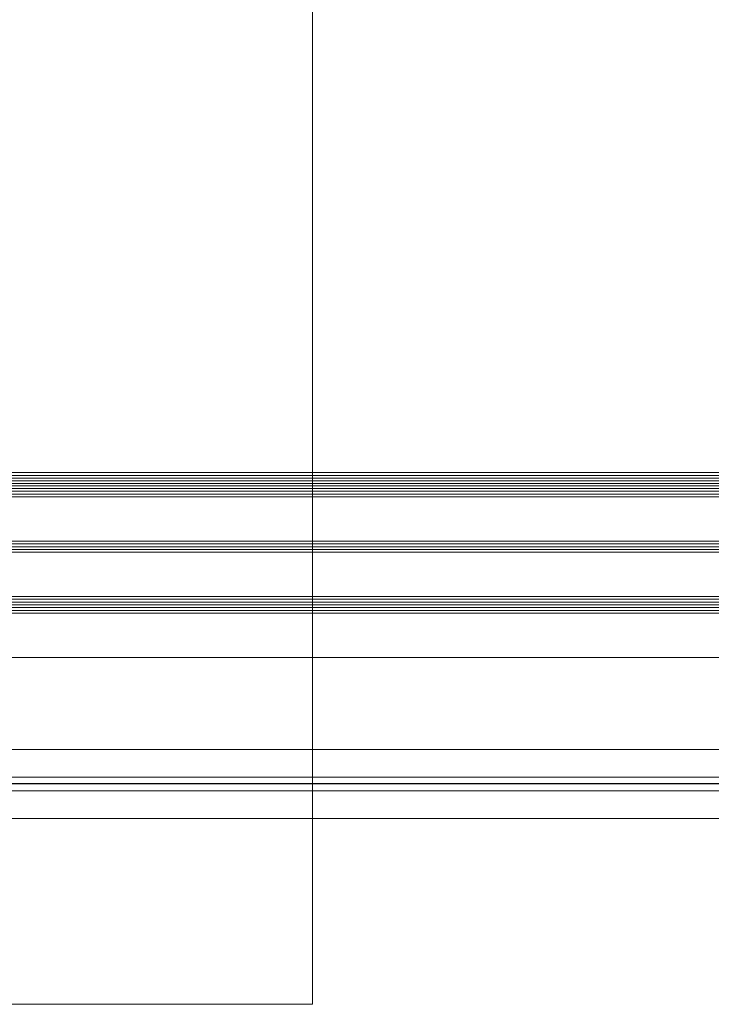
# Model space of a CAD drawing. Extents: x 1911006 to 2186114, y 709265 to 747216.
# Tile 129 of 256: x 1921660 to 1921910, y 735011 to 735367. Entities that reach past the tile are written whole.
import ezdxf

# ---------------------------------------------------------------- set-up
doc = ezdxf.new("R2010")
doc.units = 0
doc.header["$LTSCALE"] = 500
doc.header["$MEASUREMENT"] = 0
doc.linetypes.add('ACAD_ISO02W100', pattern=[15, 12, -3])
doc.linetypes.add('AM_DIN_G_W050', pattern=[13.75, 9.75, -1.5, 1, -1.5])
for name, color, linetype, lineweight in [('!_A_01_TENKÁ', 8, 'CONTINUOUS', 13), ('!_A_03_ČIARKOVANÁ', 41, 'ACAD_ISO02W100', 13), ('_MB_kreskowanie_szklo_0.09', 157, 'CONTINUOUS', 9), ('_MB_szklo_0.15', 142, 'CONTINUOUS', 15), ('AM_7', 4, 'AM_DIN_G_W050', 25)]:
    doc.layers.add(name, color=color, linetype=linetype, lineweight=lineweight)
doc.layers.add('!_A_44_REFERENCIA', color=241, linetype='CONTINUOUS', lineweight=15, plot=False)

msp = doc.modelspace()

# ---------------------------------------------------------------- linework, layer by layer
at = {"layer": '!_A_01_TENKÁ', "color": 7}
for p, q in [((1925363.65, 735103.23), (1921527.25, 735103.23)), ((1921527.25, 735093.23), (1925363.65, 735093.23)), ((1925363.65, 735088.23), (1921527.25, 735088.23)), ((1921527.25, 735078.23), (1925363.65, 735078.23))]:
    msp.add_line(p, q, dxfattribs=at)
at = {"layer": '!_A_03_ČIARKOVANÁ', "color": 7}
msp.add_lwpolyline([(1917346.45, 735136.39), (1933649.45, 735136.39)], dxfattribs=at)
at = {"layer": '!_A_44_REFERENCIA', "color": 7}
for p, q in [((1921766.33, 735431.17), (1921766.33, 735011.17)), ((1921766.33, 735011.17), (1921172.33, 735011.17))]:
    msp.add_line(p, q, dxfattribs=at)
at = {"layer": '_MB_kreskowanie_szklo_0.09', "color": 7}
for points in [[(1921492.45, 735202.19), (1922410.45, 735202.19)], [(1921492.45, 735201.19), (1922410.45, 735201.19)], [(1921492.45, 735200.19), (1922410.45, 735200.19)], [(1921492.45, 735197.43), (1922410.45, 735197.43)], [(1921492.45, 735196.43), (1922410.45, 735196.43)], [(1921492.45, 735195.43), (1922410.45, 735195.43)], [(1921492.45, 735177.43), (1922410.45, 735177.43)], [(1921492.45, 735176.43), (1922410.45, 735176.43)], [(1921492.45, 735175.43), (1922410.45, 735175.43)], [(1921492.45, 735157.43), (1922410.45, 735157.43)], [(1921492.45, 735156.43), (1922410.45, 735156.43)], [(1921492.45, 735155.43), (1922410.45, 735155.43)], [(1921492.45, 735154.43), (1922410.45, 735154.43)], [(1921492.45, 735153.43), (1922410.45, 735153.43)]]:
    msp.add_lwpolyline(points, dxfattribs=at)
at = {"layer": '_MB_szklo_0.15', "color": 7}
for points in [[(1922410.45, 735199.19), (1921492.45, 735199.19), (1921492.45, 735203.19), (1922410.45, 735203.19)], [(1922410.45, 735198.43), (1921492.45, 735198.43), (1921492.45, 735199.19), (1922410.45, 735199.19)], [(1922410.45, 735194.43), (1921492.45, 735194.43), (1921492.45, 735198.43), (1922410.45, 735198.43)], [(1922410.45, 735174.43), (1921492.45, 735174.43), (1921492.45, 735178.43), (1922410.45, 735178.43)], [(1922410.45, 735152.43), (1921492.45, 735152.43), (1921492.45, 735158.43), (1922410.45, 735158.43)]]:
    msp.add_lwpolyline(points, dxfattribs=at)
at = {"layer": 'AM_7', "color": 7}
msp.add_line((1925363.65, 735090.73), (1921503.55, 735090.73), dxfattribs=at)

doc.saveas('drawing.dxf')
